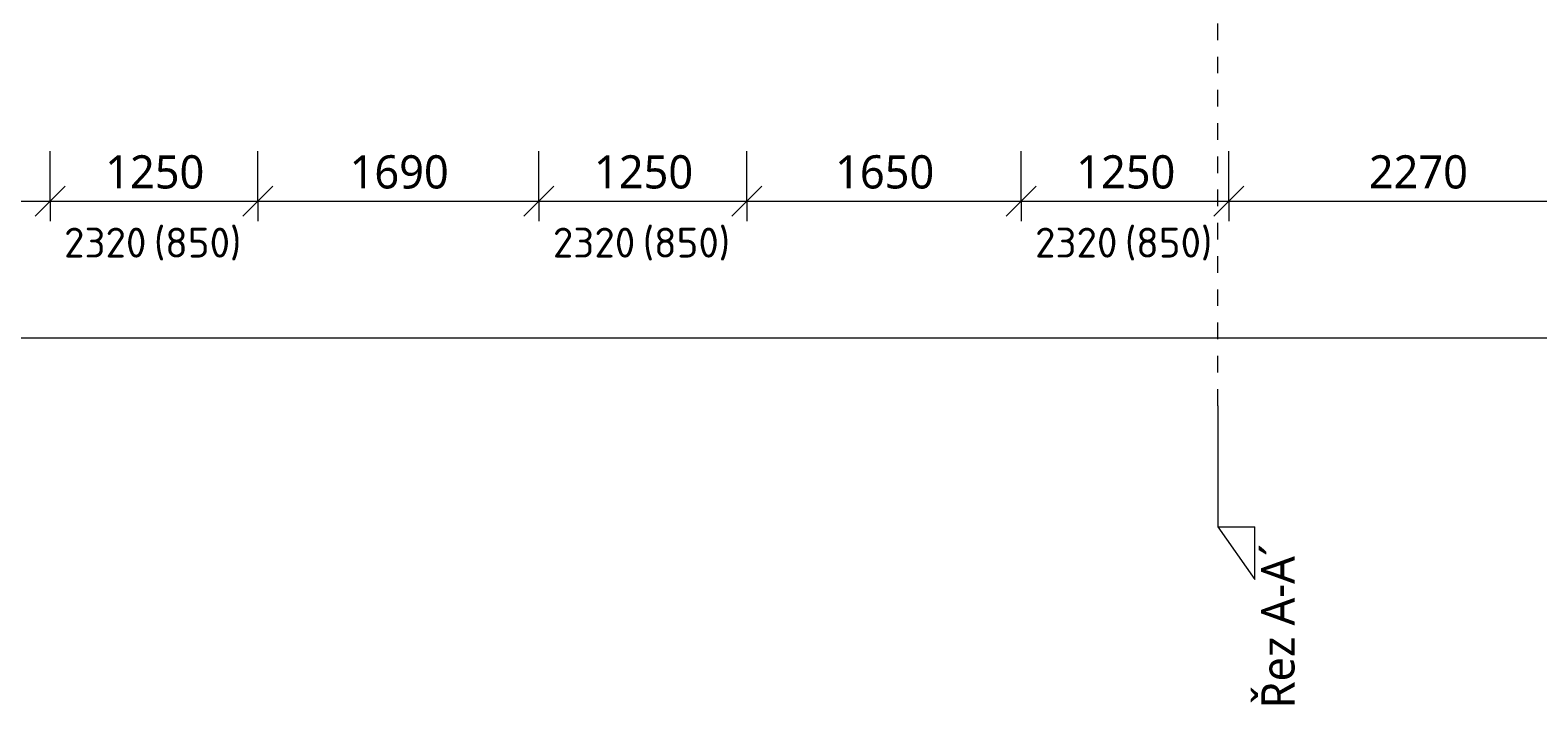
# Model space of a CAD drawing. Header units: metres. Extents: x -2.7 to 41.7, y -4.4 to 31.2.
# Tile 3 of 21: x 9 to 18.1, y -4.4 to -0.4. Entities that reach past the tile are written whole.
import ezdxf

# ---------------------------------------------------------------- set-up
doc = ezdxf.new("R2010")
doc.units = ezdxf.units.M
doc.linetypes.add('AV - Cerch_ 1 tecka 10mm', pattern=[0.018, 0.01, -0.004, 0, -0.004])
doc.layers.add('AV-KOTY', color=5, linetype='Continuous', lineweight=13, true_color=0x0000ff)
doc.layers.add('AV-KOTY-100', color=7, linetype='Continuous', lineweight=5)
doc.styles.add('ISOCPEUR', font='isocpeur.ttf', dxfattribs={"height": 0.18})
doc.styles.add('Trebuchet MS', font='trebuc.ttf', dxfattribs={"height": 0.2})
doc.dimstyles.new('2_mm_-_O_-_Blue_-_mm_-_zaokrouhlena', dxfattribs={"dimscale": 0.3048, "dimtxt": 0.20619, "dimasz": 0.590551, "dimexe": 0.393701, "dimexo": 0.0625, "dimgap": 0.065617, "dimtad": 1, "dimdec": 0, "dimlfac": 1000, "dimrnd": 10, "dimzin": 0, "dimdsep": 46, "dimtxsty": 'Trebuchet MS', "dimblk1": 'OBLIQUE', "dimblk2": 'OBLIQUE', "dimsah": 1, "dimcen": 0.09, "dimazin": 0, "dimtfac": 1, "dimtdec": 4, "dimtix": 1, "dimtmove": 0, "dimatfit": 3, "dimfxl": 0.984252, "dimfxlon": 1, "dimtvp": 1, "dimtfill": 1, "dimtolj": 1, "dimtzin": 0, "dimarcsym": 2})

# ---------------------------------------------------------------- blocks, each defined once
blk = doc.blocks.new('Section - Vertikální P-46265-3NP')
at = {"layer": 'AV-KOTY', "lineweight": 5}
for p, q in [((-0.00728, 0), (-0.01046, -0.002226)), ((-0.00728, 0), (-0.00728, -0.002226)), ((0, 0), (-0.00728, 0)), ((-0.01046, -0.002226), (-0.00728, -0.002226))]:
    blk.add_line(p, q, dxfattribs=at)
blk = doc.blocks.new('DIMBLOCK45-3NP')
at = {"layer": 'AV-KOTY-100', "color": 5, "true_color": 0x0000ff}
for p, q in [((7.4799, -1.3874), (7.4799, -1.0874)), ((9.1599, -1.3874), (9.1599, -1.0874)), ((7.4799, -1.3874), (7.5699, -1.2974)), ((9.1599, -1.3874), (9.2499, -1.2974)), ((7.4799, -1.3874), (7.3899, -1.4774)), ((7.4799, -1.3874), (9.1599, -1.3874)), ((7.4799, -1.3874), (7.4799, -1.5074)), ((9.1599, -1.3874), (9.0699, -1.4774)), ((9.1599, -1.3874), (9.1599, -1.5074))]:
    blk.add_line(p, q, dxfattribs=at)
at = {"layer": 'AV-KOTY-100', "color": 0, "insert": (8.0263, -1.1115), "char_height": 0.2, "width": 0.704541, "attachment_point": 1, "line_spacing_factor": 1.048425, "style": 'Trebuchet MS', "bg_fill": 3, "box_fill_scale": 1.25, "bg_fill_color": 256, "bg_fill_true_color": 13158600, "bg_fill_transparency": 0}
blk.add_mtext('1680', dxfattribs=at)
blk = doc.blocks.new('_Oblique')
at = {"color": 0, "linetype": 'ByBlock', "lineweight": -2}
blk.add_line((-0.5, -0.5), (0.5, 0.5), dxfattribs=at)
blk = doc.blocks.new('DIMBLOCK46-3NP')
at = {"layer": 'AV-KOTY-100', "color": 5, "true_color": 0x0000ff}
for p, q in [((9.1599, -1.3874), (9.1599, -1.0874)), ((10.4099, -1.3874), (10.4099, -1.0874)), ((9.1599, -1.3874), (9.2499, -1.2974)), ((10.4099, -1.3874), (10.4999, -1.2974)), ((9.1599, -1.3874), (9.0699, -1.4774)), ((9.1599, -1.3874), (10.4099, -1.3874)), ((9.1599, -1.3874), (9.1599, -1.5074)), ((10.4099, -1.3874), (10.3199, -1.4774)), ((10.4099, -1.3874), (10.4099, -1.5074))]:
    blk.add_line(p, q, dxfattribs=at)
at = {"layer": 'AV-KOTY-100', "color": 0, "insert": (9.4913, -1.1115), "char_height": 0.2, "width": 0.704541, "attachment_point": 1, "line_spacing_factor": 1.048425, "style": 'Trebuchet MS', "bg_fill": 3, "box_fill_scale": 1.25, "bg_fill_color": 256, "bg_fill_true_color": 13158600, "bg_fill_transparency": 0}
blk.add_mtext('1250', dxfattribs=at)
blk = doc.blocks.new('DIMBLOCK47-3NP')
at = {"layer": 'AV-KOTY-100', "color": 5, "true_color": 0x0000ff}
for p, q in [((10.4099, -1.3874), (10.4099, -1.0874)), ((12.0998, -1.3874), (12.0998, -1.0874)), ((10.4099, -1.3874), (10.4999, -1.2974)), ((12.0998, -1.3874), (12.1898, -1.2974)), ((10.4099, -1.3874), (10.3199, -1.4774)), ((10.4099, -1.3874), (12.0998, -1.3874)), ((10.4099, -1.3874), (10.4099, -1.5074)), ((12.0998, -1.3874), (12.0098, -1.4774)), ((12.0998, -1.3874), (12.0998, -1.5074))]:
    blk.add_line(p, q, dxfattribs=at)
at = {"layer": 'AV-KOTY-100', "color": 0, "insert": (10.9613, -1.1115), "char_height": 0.2, "width": 0.704541, "attachment_point": 1, "line_spacing_factor": 1.048425, "style": 'Trebuchet MS', "bg_fill": 3, "box_fill_scale": 1.25, "bg_fill_color": 256, "bg_fill_true_color": 13158600, "bg_fill_transparency": 0}
blk.add_mtext('1690', dxfattribs=at)
blk = doc.blocks.new('DIMBLOCK48-3NP')
at = {"layer": 'AV-KOTY-100', "color": 5, "true_color": 0x0000ff}
for p, q in [((12.0998, -1.3874), (12.0998, -1.0874)), ((13.3498, -1.3874), (13.3498, -1.0874)), ((12.0998, -1.3874), (12.1898, -1.2974)), ((13.3498, -1.3874), (13.4398, -1.2974)), ((12.0998, -1.3874), (12.0098, -1.4774)), ((12.0998, -1.3874), (13.3498, -1.3874)), ((12.0998, -1.3874), (12.0998, -1.5074)), ((13.3498, -1.3874), (13.2598, -1.4774)), ((13.3498, -1.3874), (13.3498, -1.5074))]:
    blk.add_line(p, q, dxfattribs=at)
at = {"layer": 'AV-KOTY-100', "color": 0, "insert": (12.4313, -1.1115), "char_height": 0.2, "width": 0.704541, "attachment_point": 1, "line_spacing_factor": 1.048425, "style": 'Trebuchet MS', "bg_fill": 3, "box_fill_scale": 1.25, "bg_fill_color": 256, "bg_fill_true_color": 13158600, "bg_fill_transparency": 0}
blk.add_mtext('1250', dxfattribs=at)
blk = doc.blocks.new('DIMBLOCK49-3NP')
at = {"layer": 'AV-KOTY-100', "color": 5, "true_color": 0x0000ff}
for p, q in [((13.3498, -1.3874), (13.3498, -1.0874)), ((14.9998, -1.3874), (14.9998, -1.0874)), ((13.3498, -1.3874), (13.4398, -1.2974)), ((14.9998, -1.3874), (15.0898, -1.2974)), ((13.3498, -1.3874), (13.2598, -1.4774)), ((13.3498, -1.3874), (14.9998, -1.3874)), ((13.3498, -1.3874), (13.3498, -1.5074)), ((14.9998, -1.3874), (14.9098, -1.4774)), ((14.9998, -1.3874), (14.9998, -1.5074))]:
    blk.add_line(p, q, dxfattribs=at)
at = {"layer": 'AV-KOTY-100', "color": 0, "insert": (13.8813, -1.1115), "char_height": 0.2, "width": 0.704541, "attachment_point": 1, "line_spacing_factor": 1.048425, "style": 'Trebuchet MS', "bg_fill": 3, "box_fill_scale": 1.25, "bg_fill_color": 256, "bg_fill_true_color": 13158600, "bg_fill_transparency": 0}
blk.add_mtext('1650', dxfattribs=at)
blk = doc.blocks.new('DIMBLOCK50-3NP')
at = {"layer": 'AV-KOTY-100', "color": 5, "true_color": 0x0000ff}
for p, q in [((14.9998, -1.3874), (14.9998, -1.0874)), ((16.2498, -1.3874), (16.2498, -1.0874)), ((14.9998, -1.3874), (15.0898, -1.2974)), ((16.2498, -1.3874), (16.3398, -1.2974)), ((14.9998, -1.3874), (14.9098, -1.4774)), ((14.9998, -1.3874), (16.2498, -1.3874)), ((14.9998, -1.3874), (14.9998, -1.5074)), ((16.2498, -1.3874), (16.1598, -1.4774)), ((16.2498, -1.3874), (16.2498, -1.5074))]:
    blk.add_line(p, q, dxfattribs=at)
at = {"layer": 'AV-KOTY-100', "color": 0, "insert": (15.3313, -1.1115), "char_height": 0.2, "width": 0.704541, "attachment_point": 1, "line_spacing_factor": 1.048425, "style": 'Trebuchet MS', "bg_fill": 3, "box_fill_scale": 1.25, "bg_fill_color": 256, "bg_fill_true_color": 13158600, "bg_fill_transparency": 0}
blk.add_mtext('1250', dxfattribs=at)
blk = doc.blocks.new('DIMBLOCK51-3NP')
at = {"layer": 'AV-KOTY-100', "color": 5, "true_color": 0x0000ff}
for p, q in [((16.2498, -1.3874), (16.2498, -1.0874)), ((18.5198, -1.3874), (18.5198, -1.0874)), ((16.2498, -1.3874), (16.3398, -1.2974)), ((18.5198, -1.3874), (18.6098, -1.2974)), ((16.2498, -1.3874), (16.1598, -1.4774)), ((16.2498, -1.3874), (18.5198, -1.3874)), ((16.2498, -1.3874), (16.2498, -1.5074)), ((18.5198, -1.3874), (18.4298, -1.4774)), ((18.5198, -1.3874), (18.5198, -1.5074))]:
    blk.add_line(p, q, dxfattribs=at)
at = {"layer": 'AV-KOTY-100', "color": 0, "insert": (17.0912, -1.1115), "char_height": 0.2, "width": 0.704541, "attachment_point": 1, "line_spacing_factor": 1.048425, "style": 'Trebuchet MS', "bg_fill": 3, "box_fill_scale": 1.25, "bg_fill_color": 256, "bg_fill_true_color": 13158600, "bg_fill_transparency": 0}
blk.add_mtext('2270', dxfattribs=at)
blk = doc.blocks.new('DIMBLOCK66-3NP')
at = {"layer": 'AV-KOTY-100', "color": 5, "true_color": 0x0000ff}
for p, q in [((-0.2352, -2.2106), (-0.2352, -1.9106)), ((39.7648, -2.2106), (39.7648, -1.9106)), ((-0.2352, -2.2106), (-0.1452, -2.1206)), ((39.7648, -2.2106), (39.8548, -2.1206)), ((-0.2352, -2.2106), (-0.3252, -2.3006)), ((-0.2352, -2.2106), (39.7648, -2.2106)), ((-0.2352, -2.2106), (-0.2352, -2.3306)), ((39.7648, -2.2106), (39.6748, -2.3006)), ((39.7648, -2.2106), (39.7648, -2.3306))]:
    blk.add_line(p, q, dxfattribs=at)
at = {"layer": 'AV-KOTY-100', "color": 0, "insert": (19.3979, -1.9347), "char_height": 0.2, "width": 0.880677, "attachment_point": 1, "line_spacing_factor": 1.048425, "style": 'Trebuchet MS', "bg_fill": 3, "box_fill_scale": 1.25, "bg_fill_color": 256, "bg_fill_true_color": 13158600, "bg_fill_transparency": 0}
blk.add_mtext('40000', dxfattribs=at)

msp = doc.modelspace()

# ---------------------------------------------------------------- linework, layer by layer
at = {"layer": 'AV-KOTY', "linetype": 'AV - Cerch_ 1 tecka 10mm', "lineweight": 5}
msp.add_line((16.1824, -2.6185), (16.1824, 1.8517), dxfattribs=at)

# ---------------------------------------------------------------- block references
at = {"layer": 'AV-KOTY', "lineweight": 5, "xscale": 99.99999999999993, "yscale": 99.99999999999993, "zscale": 99.99999999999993, "rotation": 89.99999999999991}
msp.add_blockref('Section - Vertikální P-46265-3NP', (16.1824, -2.6185), dxfattribs=at)

# ---------------------------------------------------------------- texts
at = {"layer": 'AV-KOTY', "lineweight": 5, "char_height": 0.18, "attachment_point": 1, "style": 'ISOCPEUR'}
for s, insert, width in [('(850)', (9.7847, -1.5471), 0.633333), ('(850)', (12.7246, -1.5471), 0.633333), ('(850)', (15.6246, -1.5471), 0.633333), ('2320', (9.2434, -1.5471), 0.609282), ('2320', (12.1834, -1.5471), 0.609282), ('2320', (15.0834, -1.5471), 0.609282)]:
    msp.add_mtext(s, dxfattribs=dict(at, insert=insert, width=width))
at = {"layer": 'AV-KOTY', "lineweight": 5, "insert": (16.4441, -4.4398), "char_height": 0.2, "width": 1.362869, "attachment_point": 1, "rotation": 90, "style": 'Trebuchet MS'}
msp.add_mtext('Řez A-A´', dxfattribs=at)

# ---------------------------------------------------------------- next in the draw order: dimensions: what is measured, and where the dimension line sits
at = {"layer": 'AV-KOTY', "lineweight": 5}
for base, p1, p2, override, picture, middle in [((9.1599, -1.3874), (7.4799, -1.0874), (9.1599, -1.0874), {"dimpost": '<>', "dimfxl": 1.68}, 'DIMBLOCK45-3NP', (8.3199, -1.2653)), ((39.7648, -2.2106), (-0.2352, -1.9106), (39.7648, -1.9106), {"dimpost": '<>', "dimfxl": 40}, 'DIMBLOCK66-3NP', (19.7648, -2.0889))]:
    dim = msp.add_linear_dim(base=base, p1=p1, p2=p2, dimstyle='2_mm_-_O_-_Blue_-_mm_-_zaokrouhlena', override=override, dxfattribs=at)
    dim.commit()
    dim.dimension.update_dxf_attribs({"geometry": picture, "text_midpoint": middle})

# ---------------------------------------------------------------- next in the draw order: dimensions: what is measured, and where the dimension line sits
dim = msp.add_linear_dim(base=(10.4099, -1.3874), p1=(9.1599, -1.0874), p2=(10.4099, -1.0874), dimstyle='2_mm_-_O_-_Blue_-_mm_-_zaokrouhlena', override={"dimpost": '<>', "dimfxl": 1.25}, dxfattribs=at)
dim.commit()
dim.dimension.update_dxf_attribs({"geometry": 'DIMBLOCK46-3NP', "text_midpoint": (9.7849, -1.2656)})

# ---------------------------------------------------------------- next in the draw order: dimensions: what is measured, and where the dimension line sits
dim = msp.add_linear_dim(base=(12.0998, -1.3874), p1=(10.4099, -1.0874), p2=(12.0998, -1.0874), dimstyle='2_mm_-_O_-_Blue_-_mm_-_zaokrouhlena', override={"dimpost": '<>', "dimfxl": 1.689957}, dxfattribs=at)
dim.commit()
dim.dimension.update_dxf_attribs({"geometry": 'DIMBLOCK47-3NP', "text_midpoint": (11.2548, -1.2653)})

# ---------------------------------------------------------------- next in the draw order: dimensions: what is measured, and where the dimension line sits
dim = msp.add_linear_dim(base=(13.3498, -1.3874), p1=(12.0998, -1.0874), p2=(13.3498, -1.0874), dimstyle='2_mm_-_O_-_Blue_-_mm_-_zaokrouhlena', override={"dimpost": '<>', "dimfxl": 1.25}, dxfattribs=at)
dim.commit()
dim.dimension.update_dxf_attribs({"geometry": 'DIMBLOCK48-3NP', "text_midpoint": (12.7248, -1.2656)})

# ---------------------------------------------------------------- next in the draw order: dimensions: what is measured, and where the dimension line sits
dim = msp.add_linear_dim(base=(14.9998, -1.3874), p1=(13.3498, -1.0874), p2=(14.9998, -1.0874), dimstyle='2_mm_-_O_-_Blue_-_mm_-_zaokrouhlena', override={"dimpost": '<>', "dimfxl": 1.65}, dxfattribs=at)
dim.commit()
dim.dimension.update_dxf_attribs({"geometry": 'DIMBLOCK49-3NP', "text_midpoint": (14.1748, -1.2653)})

# ---------------------------------------------------------------- next in the draw order: dimensions: what is measured, and where the dimension line sits
dim = msp.add_linear_dim(base=(16.2498, -1.3874), p1=(14.9998, -1.0874), p2=(16.2498, -1.0874), dimstyle='2_mm_-_O_-_Blue_-_mm_-_zaokrouhlena', override={"dimpost": '<>', "dimfxl": 1.25}, dxfattribs=at)
dim.commit()
dim.dimension.update_dxf_attribs({"geometry": 'DIMBLOCK50-3NP', "text_midpoint": (15.6248, -1.2656)})

# ---------------------------------------------------------------- next in the draw order: dimensions: what is measured, and where the dimension line sits
dim = msp.add_linear_dim(base=(18.5198, -1.3874), p1=(16.2498, -1.0874), p2=(18.5198, -1.0874), dimstyle='2_mm_-_O_-_Blue_-_mm_-_zaokrouhlena', override={"dimpost": '<>', "dimfxl": 2.269957}, dxfattribs=at)
dim.commit()
dim.dimension.update_dxf_attribs({"geometry": 'DIMBLOCK51-3NP', "text_midpoint": (17.3848, -1.2656)})

doc.saveas('drawing.dxf')
